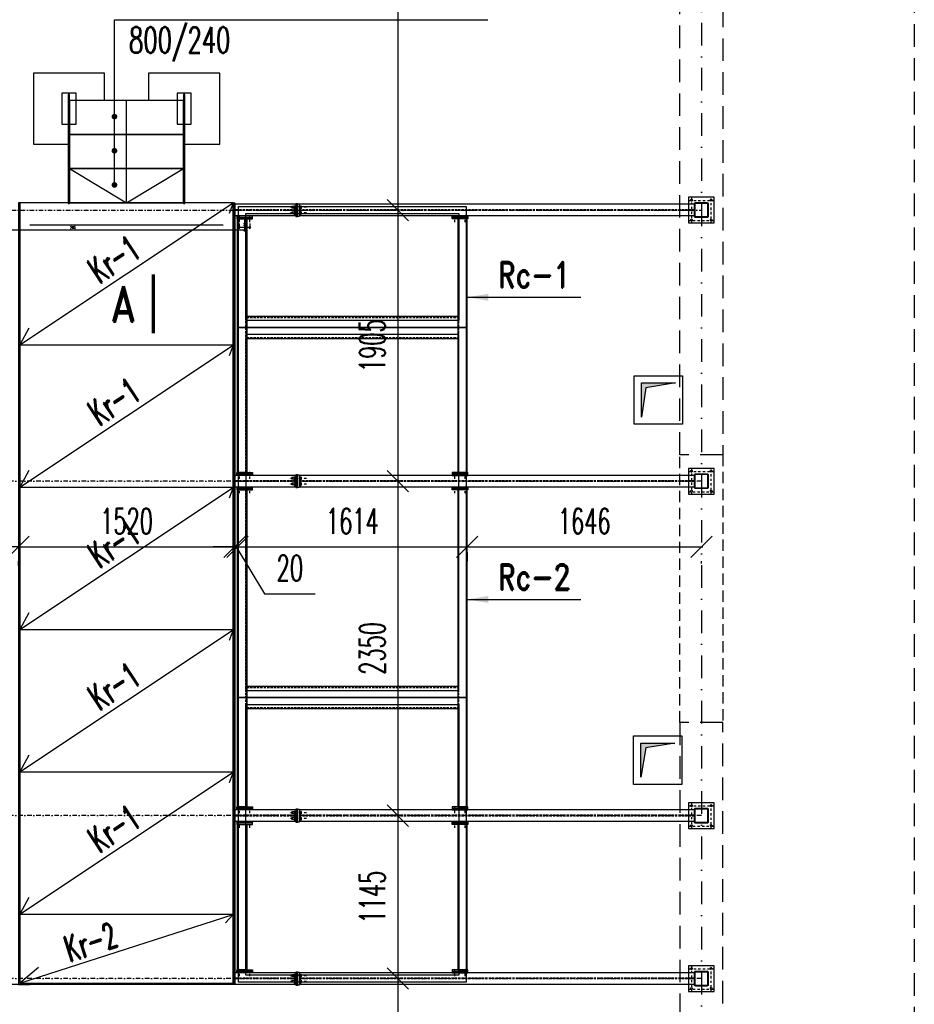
# Model space of a CAD drawing. Header units: millimetres. Extents: x -228255 to 14536, y -140109 to 119945.
# Tile 16 of 123: x -209687 to -203399, y 77599 to 84517. Entities that reach past the tile are written whole.
import ezdxf
from ezdxf.enums import TextEntityAlignment as Align

# ---------------------------------------------------------------- set-up
doc = ezdxf.new("R2010")
doc.units = ezdxf.units.MM
doc.header["$LTSCALE"] = 2.5
for name, pattern in [('DASHDOT', [25.4, 12.7, -6.35, 0, -6.35]), ('DASHDOT2', [12.7, 6.35, -3.175, 0, -3.175]), ('DASHED', [19.05, 12.7, -6.35]), ('DASHED2', [9.525, 6.35, -3.175])]:
    doc.linetypes.add(name, pattern=pattern)
for name, color, linetype in [('_otwory', 30, 'Continuous'), ('Gruba', 6, 'Continuous'), ('Krata pomostowa', 41, 'Continuous'), ('Laczniki', 30, 'Continuous'), ('Nadproza', 202, 'DASHED2'), ('Nr_stezenia', 183, 'Continuous'), ('Osie', 134, 'DASHDOT'), ('Osie_laczniki', 157, 'DASHDOT2'), ('Przerywana', 5, 'DASHED'), ('S_dzwigary', 77, 'Continuous'), ('S_platwie', 13, 'Continuous'), ('Sciany_nosne', 2, 'DASHED'), ('stal', 4, 'Continuous'), ('Stal_nw', 181, 'DASHED2'), ('Urządzenie', 45, 'Continuous'), ('Widok', 8, 'Continuous'), ('Wymiary', 86, 'Continuous')]:
    doc.layers.add(name, color=color, linetype=linetype)
doc.styles.add('Romans', font='romans.shx', dxfattribs={"width": 0.6})
doc.styles.get("Standard").update_dxf_attribs({"font": 'romans.shx', "width": 0.65})
doc.styles.add('style1', font='romand.shx', dxfattribs={"width": 0.8})
doc.styles.add('style2', font='romand.shx', dxfattribs={"width": 0.6})
doc.styles.add('style3', font='romans.shx', dxfattribs={"width": 0.5})
doc.dimstyles.new('Skala_10', dxfattribs={"dimtxt": 18, "dimasz": 12, "dimexe": 10, "dimexo": 10, "dimgap": 10, "dimtad": 1, "dimdec": 0, "dimdsep": 46, "dimtxsty": 'style3', "dimblk": 'OBLIQUE', "dimcen": 0, "dimdle": 1, "dimclrd": 256, "dimclre": 256, "dimclrt": 31, "dimadec": 1, "dimazin": 0, "dimtfac": 1, "dimtdec": 0, "dimtix": 1, "dimtmove": 2, "dimatfit": 0, "dimldrblk": 'DOT', "dimfxl": 1, "dimtolj": 1, "dimtzin": 0, "dimlwd": -1, "dimlwe": -1, "dimarcsym": 0})
doc.dimstyles.new('Skala_100', dxfattribs={"dimtxt": 180, "dimasz": 150, "dimexe": 100, "dimexo": 200, "dimgap": 90, "dimtad": 1, "dimdec": 0, "dimrnd": 1, "dimdsep": 46, "dimtxsty": 'Romans', "dimblk": 'OBLIQUE', "dimcen": 0, "dimdle": 10, "dimclrd": 256, "dimclre": 256, "dimclrt": 31, "dimadec": 0, "dimazin": 0, "dimtfac": 1, "dimtdec": 0, "dimtix": 1, "dimtmove": 2, "dimatfit": 0, "dimfxl": 1, "dimtolj": 1, "dimtzin": 0, "dimlwd": -1, "dimlwe": -1, "dimarcsym": 0})
doc.dimstyles.new('Skala_50', dxfattribs={"dimscale": 0.5, "dimtxt": 180, "dimasz": 150, "dimexe": 100, "dimexo": 200, "dimgap": 90, "dimtad": 1, "dimdec": 0, "dimrnd": 1, "dimdsep": 46, "dimtxsty": 'Romans', "dimblk": 'OBLIQUE', "dimcen": 0, "dimdle": 10, "dimclrd": 256, "dimclre": 256, "dimclrt": 31, "dimadec": 0, "dimazin": 0, "dimtfac": 1, "dimtdec": 0, "dimtix": 1, "dimtmove": 2, "dimatfit": 0, "dimfxl": 1, "dimtolj": 1, "dimtzin": 0, "dimlwd": -1, "dimlwe": -1, "dimarcsym": 0})

# ---------------------------------------------------------------- blocks, each defined once
blk = doc.blocks.new('Zk100x100x4')
for points in [[(-42, -50), (42, -50, 0.414214), (50, -42), (50, 42, 0.414214), (42, 50), (-42, 50, 0.414214), (-50, 42), (-50, -42, 0.414214)], [(-42, -46), (42, -46, 0.414214), (46, -42), (46, 42, 0.414214), (42, 46), (-42, 46, 0.414214), (-46, 42), (-46, -42, 0.414214)]]:
    blk.add_lwpolyline(points, format="xyb", close=True)
blk = doc.blocks.new('_Oblique')
at = {"color": 0, "linetype": 'ByBlock', "lineweight": -2}
blk.add_line((-0.5, -0.5), (0.5, 0.5), dxfattribs=at)
blk = doc.blocks.new('nakretkaM12')
at = {"ltscale": 0.2}
for p, q in [((-10, 8.2), (-10, 5.5)), ((-10, 5.5), (-10, -5.5)), ((-9, 11), (-1, 11)), ((-9, 5.5), (-1, 5.5)), ((0, 8.2), (0, 5.5)), ((0, 5.5), (0, -5.5)), ((-10, -5.5), (-10, -8.2)), ((-9, -5.5), (-1, -5.5)), ((-9, -11), (-1, -11)), ((0, -5.5), (0, -8.2))]:
    blk.add_line(p, q, dxfattribs=at)
for centre, radius, start, end in [((-5.7, 8.2), 4.26, 139.93201, 220.06799), ((5.5, 0), 15.5, 159.33452, 200.66548), ((-4.3, 8.2), 4.26, 319.93201, 40.06799), ((-15.5, 0), 15.5, 339.33452, 20.66548), ((-5.7, -8.2), 4.26, 139.93201, 220.06799), ((-4.3, -8.2), 4.26, 319.93201, 40.06799)]:
    blk.add_arc(centre, radius, start, end, dxfattribs=at)
blk = doc.blocks.new('*D1508')
at = {"layer": 'Defpoints', "color": 0, "transparency": 16777216}
for p in [(-207320.6, 87719.2), (-207028.4, 83179.2), (-206835.7, 83179.2)]:
    blk.add_point(p, dxfattribs=at)
at = {"layer": 'Wymiary', "transparency": 16777216}
for p, q in [((-207028.4, 87729.2), (-207028.4, 83169.2)), ((-207120.6, 87719.2), (-206928.4, 87719.2)), ((-207035.7, 83179.2), (-207128.4, 83179.2))]:
    blk.add_line(p, q, dxfattribs=at)
at = {"layer": 'Wymiary', "transparency": 16777216, "xscale": 150, "yscale": 150, "zscale": 150}
for p, rotation in [((-207028.4, 87719.2), 90), ((-207028.4, 83179.2), 270)]:
    blk.add_blockref('_Oblique', p, dxfattribs=dict(at, rotation=rotation))
at = {"layer": 'Wymiary', "color": 31, "transparency": 16777216, "insert": (-207208.4, 85449.2), "char_height": 180, "attachment_point": 5, "rotation": 90, "style": 'Romans'}
blk.add_mtext('\\A1;4540', dxfattribs=at)
blk = doc.blocks.new('*D1509')
at = {"layer": 'Defpoints', "color": 0, "transparency": 16777216}
for p in [(-206838.2, 83179.2), (-207028.4, 81274.2), (-206856.7, 81274.2)]:
    blk.add_point(p, dxfattribs=at)
at = {"layer": 'Wymiary', "transparency": 16777216}
for p, q in [((-207038.2, 83179.2), (-207128.4, 83179.2)), ((-207028.4, 83189.2), (-207028.4, 81264.2)), ((-207056.7, 81274.2), (-207128.4, 81274.2))]:
    blk.add_line(p, q, dxfattribs=at)
at = {"layer": 'Wymiary', "transparency": 16777216, "xscale": 150, "yscale": 150, "zscale": 150}
for p, rotation in [((-207028.4, 83179.2), 90), ((-207028.4, 81274.2), 270)]:
    blk.add_blockref('_Oblique', p, dxfattribs=dict(at, rotation=rotation))
at = {"layer": 'Wymiary', "color": 31, "transparency": 16777216, "insert": (-207208.4, 82226.7), "char_height": 180, "attachment_point": 5, "rotation": 90, "style": 'Romans'}
blk.add_mtext('\\A1;1905', dxfattribs=at)
blk = doc.blocks.new('*D1510')
at = {"layer": 'Defpoints', "color": 0, "transparency": 16777216}
for p in [(-206856.7, 81274.2), (-207028.4, 78924.2), (-206898.4, 78924.2)]:
    blk.add_point(p, dxfattribs=at)
at = {"layer": 'Wymiary', "transparency": 16777216}
for p, q in [((-207056.7, 81274.2), (-207128.4, 81274.2)), ((-207028.4, 81284.2), (-207028.4, 78914.2)), ((-207098.4, 78924.2), (-207128.4, 78924.2))]:
    blk.add_line(p, q, dxfattribs=at)
at = {"layer": 'Wymiary', "transparency": 16777216, "xscale": 150, "yscale": 150, "zscale": 150}
for p, rotation in [((-207028.4, 81274.2), 90), ((-207028.4, 78924.2), 270)]:
    blk.add_blockref('_Oblique', p, dxfattribs=dict(at, rotation=rotation))
at = {"layer": 'Wymiary', "color": 31, "transparency": 16777216, "insert": (-207208.4, 80099.2), "char_height": 180, "attachment_point": 5, "rotation": 90, "style": 'Romans'}
blk.add_mtext('\\A1;2350', dxfattribs=at)
blk = doc.blocks.new('*D1511')
at = {"layer": 'Defpoints', "color": 0, "transparency": 16777216}
for p in [(-206898.4, 78924.2), (-207028.4, 77779.2), (-206913, 77779.2)]:
    blk.add_point(p, dxfattribs=at)
at = {"layer": 'Wymiary', "transparency": 16777216}
for p, q in [((-207098.4, 78924.2), (-207128.4, 78924.2)), ((-207028.4, 78934.2), (-207028.4, 77769.2)), ((-207113, 77779.2), (-207128.4, 77779.2))]:
    blk.add_line(p, q, dxfattribs=at)
at = {"layer": 'Wymiary', "transparency": 16777216, "xscale": 150, "yscale": 150, "zscale": 150}
for p, rotation in [((-207028.4, 78924.2), 90), ((-207028.4, 77779.2), 270)]:
    blk.add_blockref('_Oblique', p, dxfattribs=dict(at, rotation=rotation))
at = {"layer": 'Wymiary', "color": 31, "transparency": 16777216, "insert": (-207208.4, 78351.7), "char_height": 180, "attachment_point": 5, "rotation": 90, "style": 'Romans'}
blk.add_mtext('\\A1;1145', dxfattribs=at)
blk = doc.blocks.new('*D1512')
at = {"layer": 'Defpoints', "color": 0, "transparency": 16777216}
for p in [(-206913, 77779.2), (-207028.4, 73319.2), (-206827.6, 73319.2)]:
    blk.add_point(p, dxfattribs=at)
at = {"layer": 'Wymiary', "transparency": 16777216}
for p, q in [((-207113, 77779.2), (-207128.4, 77779.2)), ((-207028.4, 77789.2), (-207028.4, 73309.2)), ((-207027.6, 73319.2), (-207128.4, 73319.2))]:
    blk.add_line(p, q, dxfattribs=at)
at = {"layer": 'Wymiary', "transparency": 16777216, "xscale": 150, "yscale": 150, "zscale": 150}
for p, rotation in [((-207028.4, 77779.2), 90), ((-207028.4, 73319.2), 270)]:
    blk.add_blockref('_Oblique', p, dxfattribs=dict(at, rotation=rotation))
at = {"layer": 'Wymiary', "color": 31, "transparency": 16777216, "insert": (-207208.4, 75549.2), "char_height": 180, "attachment_point": 5, "rotation": 90, "style": 'Romans'}
blk.add_mtext('\\A1;4460', dxfattribs=at)
blk = doc.blocks.new('*D1505')
at = {"layer": 'Defpoints', "color": 0, "transparency": 16777216}
for p in [(-209695.6, 80880.8), (-208175.6, 80880.8), (-208175.6, 80813.3)]:
    blk.add_point(p, dxfattribs=at)
at = {"layer": 'Wymiary', "transparency": 16777216}
for p, q in [((-209705.6, 80813.3), (-208165.6, 80813.3)), ((-209695.6, 80680.8), (-209695.6, 80713.3)), ((-208175.6, 80680.8), (-208175.6, 80713.3))]:
    blk.add_line(p, q, dxfattribs=at)
at = {"layer": 'Wymiary', "transparency": 16777216, "xscale": 150, "yscale": 150, "zscale": 150, "rotation": 180}
blk.add_blockref('_Oblique', (-209695.6, 80813.3), dxfattribs=at)
at = {"layer": 'Wymiary', "transparency": 16777216, "xscale": 150, "yscale": 150, "zscale": 150}
blk.add_blockref('_Oblique', (-208175.6, 80813.3), dxfattribs=at)
at = {"layer": 'Wymiary', "color": 31, "transparency": 16777216, "insert": (-208935.6, 80993.3), "char_height": 180, "attachment_point": 5, "style": 'Romans'}
blk.add_mtext('\\A1;1520', dxfattribs=at)
blk = doc.blocks.new('*D1506')
at = {"layer": 'Defpoints', "color": 0, "transparency": 16777216}
for p in [(-206541.6, 80972.7), (-208155.6, 80880.8), (-206541.6, 80813.3)]:
    blk.add_point(p, dxfattribs=at)
at = {"layer": 'Wymiary', "transparency": 16777216}
for p, q in [((-208165.6, 80813.3), (-206531.6, 80813.3)), ((-206541.6, 80772.7), (-206541.6, 80713.3)), ((-208155.6, 80680.8), (-208155.6, 80713.3))]:
    blk.add_line(p, q, dxfattribs=at)
at = {"layer": 'Wymiary', "transparency": 16777216, "xscale": 150, "yscale": 150, "zscale": 150, "rotation": 180}
blk.add_blockref('_Oblique', (-208155.6, 80813.3), dxfattribs=at)
at = {"layer": 'Wymiary', "transparency": 16777216, "xscale": 150, "yscale": 150, "zscale": 150}
blk.add_blockref('_Oblique', (-206541.6, 80813.3), dxfattribs=at)
at = {"layer": 'Wymiary', "color": 31, "transparency": 16777216, "insert": (-207348.6, 80993.3), "char_height": 180, "attachment_point": 5, "style": 'Romans'}
blk.add_mtext('\\A1;1614', dxfattribs=at)
blk = doc.blocks.new('*D1507')
at = {"layer": 'Defpoints', "color": 0, "transparency": 16777216}
for p in [(-206541.6, 80972.7), (-204895.6, 80897.1), (-204895.6, 80813.3)]:
    blk.add_point(p, dxfattribs=at)
at = {"layer": 'Wymiary', "transparency": 16777216}
for p, q in [((-206551.6, 80813.3), (-204885.6, 80813.3)), ((-206541.6, 80772.7), (-206541.6, 80713.3)), ((-204895.6, 80697.1), (-204895.6, 80713.3))]:
    blk.add_line(p, q, dxfattribs=at)
at = {"layer": 'Wymiary', "transparency": 16777216, "xscale": 150, "yscale": 150, "zscale": 150, "rotation": 180}
blk.add_blockref('_Oblique', (-206541.6, 80813.3), dxfattribs=at)
at = {"layer": 'Wymiary', "transparency": 16777216, "xscale": 150, "yscale": 150, "zscale": 150}
blk.add_blockref('_Oblique', (-204895.6, 80813.3), dxfattribs=at)
at = {"layer": 'Wymiary', "color": 31, "transparency": 16777216, "insert": (-205718.6, 80993.3), "char_height": 180, "attachment_point": 5, "style": 'Romans'}
blk.add_mtext('\\A1;1646', dxfattribs=at)
blk = doc.blocks.new('*D1516')
at = {"layer": 'Defpoints', "color": 0, "ltscale": 0.5, "transparency": 16777216}
for p in [(-210520.6, 83138.2), (-208105.6, 83128.2), (-210520.6, 83037.8)]:
    blk.add_point(p, dxfattribs=at)
at = {"layer": 'Wymiary', "ltscale": 0.5, "transparency": 16777216}
for p, q in [((-210520.6, 83128.2), (-210520.6, 83027.8)), ((-208105.6, 83118.2), (-208105.6, 83027.8)), ((-208104.6, 83037.8), (-210521.6, 83037.8))]:
    blk.add_line(p, q, dxfattribs=at)
at = {"layer": 'Wymiary', "ltscale": 0.5, "transparency": 16777216, "xscale": 12, "yscale": 12, "zscale": 12, "rotation": 180}
blk.add_blockref('_Oblique', (-210520.6, 83037.8), dxfattribs=at)
at = {"layer": 'Wymiary', "ltscale": 0.5, "transparency": 16777216, "xscale": 12, "yscale": 12, "zscale": 12}
blk.add_blockref('_Oblique', (-208105.6, 83037.8), dxfattribs=at)
at = {"layer": 'Wymiary', "color": 31, "ltscale": 0.5, "transparency": 16777216, "insert": (-209313.1, 83056.8), "char_height": 18, "attachment_point": 5, "style": 'style3'}
blk.add_mtext('\\A1;2415', dxfattribs=at)
blk = doc.blocks.new('_Dot')
at = {"color": 0, "linetype": 'ByBlock', "lineweight": -2}
blk.add_line((-0.5, 0), (-1, 0), dxfattribs=at)
at = {"color": 0, "linetype": 'ByBlock', "const_width": 0.5}
blk.add_lwpolyline([(-0.25, 0, 1), (0.25, 0, 1)], format="xyb", close=True, dxfattribs=at)
blk = doc.blocks.new('*D1517')
at = {"layer": 'Defpoints', "color": 0, "ltscale": 0.5, "transparency": 16777216}
for p in [(-208143.1, 83094.2), (-208069.1, 83094.2), (-208069.1, 83058.1)]:
    blk.add_point(p, dxfattribs=at)
at = {"layer": 'Wymiary', "ltscale": 0.5, "transparency": 16777216}
for p, q in [((-208144.1, 83058.1), (-208068.1, 83058.1)), ((-208143.1, 83084.2), (-208143.1, 83048.1)), ((-208069.1, 83084.2), (-208069.1, 83048.1))]:
    blk.add_line(p, q, dxfattribs=at)
at = {"layer": 'Wymiary', "ltscale": 0.5, "transparency": 16777216, "xscale": 12, "yscale": 12, "zscale": 12, "rotation": 180}
blk.add_blockref('_Oblique', (-208143.1, 83058.1), dxfattribs=at)
at = {"layer": 'Wymiary', "ltscale": 0.5, "transparency": 16777216, "xscale": 12, "yscale": 12, "zscale": 12}
blk.add_blockref('_Oblique', (-208069.1, 83058.1), dxfattribs=at)
at = {"layer": 'Wymiary', "color": 31, "ltscale": 0.5, "transparency": 16777216, "insert": (-208106.1, 83077.1), "char_height": 18, "attachment_point": 5, "style": 'style3'}
blk.add_mtext('\\A1;74', dxfattribs=at)
blk = doc.blocks.new('*D1578')
at = {"layer": 'Defpoints', "color": 0, "transparency": 16777216}
for p in [(-210570.6, 80920.9), (-209695.6, 80889.4), (-210570.6, 80813.3)]:
    blk.add_point(p, dxfattribs=at)
at = {"layer": 'Wymiary', "transparency": 16777216}
for p, q in [((-209685.6, 80813.3), (-210580.6, 80813.3)), ((-210570.6, 80720.9), (-210570.6, 80713.3)), ((-209695.6, 80689.4), (-209695.6, 80713.3))]:
    blk.add_line(p, q, dxfattribs=at)
at = {"layer": 'Wymiary', "transparency": 16777216, "xscale": 150, "yscale": 150, "zscale": 150, "rotation": 180}
blk.add_blockref('_Oblique', (-210570.6, 80813.3), dxfattribs=at)
at = {"layer": 'Wymiary', "transparency": 16777216, "xscale": 150, "yscale": 150, "zscale": 150}
blk.add_blockref('_Oblique', (-209695.6, 80813.3), dxfattribs=at)
at = {"layer": 'Wymiary', "color": 31, "transparency": 16777216, "insert": (-210133.1, 80993.3), "char_height": 180, "attachment_point": 5, "style": 'Romans'}
blk.add_mtext('\\A1;875', dxfattribs=at)
blk = doc.blocks.new('*D1579')
at = {"layer": 'Defpoints', "color": 0, "ltscale": 0.5, "transparency": 16777216}
for p in [(-208175.6, 80930.1), (-208155.6, 80930.1), (-208175.6, 80813.3)]:
    blk.add_point(p, dxfattribs=at)
at = {"layer": 'Wymiary', "ltscale": 0.5, "transparency": 16777216}
for p, q in [((-208175.6, 80813.3), (-208325.6, 80813.3)), ((-208155.6, 80813.3), (-208175.6, 80813.3)), ((-208155.6, 80813.3), (-208175.6, 80813.3)), ((-208165.6, 80813.3), (-207965.4, 80483.6)), ((-208155.6, 80813.3), (-208005.6, 80813.3)), ((-208175.6, 80730.1), (-208175.6, 80713.3)), ((-208155.6, 80730.1), (-208155.6, 80713.3)), ((-207965.4, 80483.6), (-207610.5, 80483.6))]:
    blk.add_line(p, q, dxfattribs=at)
at = {"layer": 'Wymiary', "ltscale": 0.5, "transparency": 16777216, "xscale": 150, "yscale": 150, "zscale": 150}
blk.add_blockref('_Oblique', (-208175.6, 80813.3), dxfattribs=at)
at = {"layer": 'Wymiary', "ltscale": 0.5, "transparency": 16777216, "xscale": 150, "yscale": 150, "zscale": 150, "rotation": 180}
blk.add_blockref('_Oblique', (-208155.6, 80813.3), dxfattribs=at)
at = {"layer": 'Wymiary', "color": 31, "ltscale": 0.5, "transparency": 16777216, "insert": (-207788, 80663.6), "char_height": 180, "attachment_point": 5, "style": 'Romans'}
blk.add_mtext('\\A1;20', dxfattribs=at)

msp = doc.modelspace()

# ---------------------------------------------------------------- hatches: boundary and pattern name
at = {"layer": '_otwory'}
h = msp.add_hatch(color=256, dxfattribs=at)
h.dxf.hatch_style = 1
h.paths.add_polyline_path([(-205077.16, 81964.79), (-205317.16, 81964.79), (-205317.16, 81724.79), (-205284.76, 81931.12)])
h = msp.add_hatch(color=256, dxfattribs=at)
h.dxf.hatch_style = 1
h.paths.add_polyline_path([(-205081.66, 79434.16), (-205321.66, 79434.16), (-205321.66, 79194.16), (-205286.6, 79400.14)])

# ---------------------------------------------------------------- linework, layer by layer
for points in [[(-205367.16, 82014.79), (-205027.16, 82014.79), (-205027.16, 81674.79), (-205367.16, 81674.79)], [(-205317.16, 81964.79), (-205077.16, 81964.79), (-205284.76, 81931.12), (-205317.16, 81724.79)], [(-205371.66, 79484.16), (-205031.66, 79484.16), (-205031.66, 79144.16), (-205371.66, 79144.16)], [(-205321.66, 79434.16), (-205081.66, 79434.16), (-205286.6, 79400.14), (-205321.66, 79194.16)]]:
    msp.add_lwpolyline(points, close=True, dxfattribs=at)
at = {"layer": 'Gruba', "const_width": 25}
msp.add_lwpolyline([(-208747.03, 82728.8), (-208747.03, 82312.13)], dxfattribs=at)
at = {"layer": 'Krata pomostowa', "ltscale": 0.5}
for p, q in [((-209020.66, 84516.03), (-206396.2, 84516.03)), ((-208935.61, 83230.24), (-208935.61, 83950.24)), ((-209335.61, 83470.24), (-208935.61, 83230.24)), ((-208935.61, 83230.24), (-208535.61, 83470.24))]:
    msp.add_line(p, q, dxfattribs=at)
for points in [[(-209335.61, 83710.24), (-208535.61, 83710.24), (-208535.61, 83950.24), (-209335.61, 83950.24)], [(-209335.61, 83470.24), (-208535.61, 83470.24), (-208535.61, 83710.24), (-209335.61, 83710.24)], [(-209335.61, 83230.24), (-208535.61, 83230.24), (-208535.61, 83470.24), (-209335.61, 83470.24)], [(-209685.61, 82232.24), (-208185.61, 82232.24), (-208185.61, 83230.24), (-209685.61, 83230.24)], [(-209685.61, 81232.24), (-208185.61, 81232.24), (-208185.61, 82230.24), (-209685.61, 82230.24)], [(-209685.61, 80232.24), (-208185.61, 80232.24), (-208185.61, 81230.24), (-209685.61, 81230.24)], [(-209685.61, 79232.24), (-208185.61, 79232.24), (-208185.61, 80230.24), (-209685.61, 80230.24)], [(-209685.61, 78232.24), (-208185.61, 78232.24), (-208185.61, 79230.24), (-209685.61, 79230.24)], [(-209685.61, 77747.24), (-208185.61, 77747.24), (-208185.61, 78230.24), (-209685.61, 78230.24)]]:
    msp.add_lwpolyline(points, close=True, dxfattribs=at)
for points in [[(-209623.3, 82349.87), (-209685.61, 82232.24), (-208185.61, 83230.24), (-208213.93, 83155.36)], [(-209623.3, 81349.87), (-209685.61, 81232.24), (-208185.61, 82230.24), (-208213.93, 82155.36)], [(-209623.3, 80349.87), (-209685.61, 80232.24), (-208185.61, 81230.24), (-208213.93, 81155.36)], [(-209623.3, 79349.87), (-209685.61, 79232.24), (-208185.61, 80230.24), (-208213.93, 80155.36)], [(-209623.3, 78349.87), (-209685.61, 78232.24), (-208185.61, 79230.24), (-208213.93, 79155.36)], [(-209554.09, 77858.48), (-209685.61, 77747.24), (-208185.61, 78230.24), (-208240.56, 78170.98)]]:
    msp.add_lwpolyline(points, dxfattribs=at)
at = {"layer": 'Laczniki', "ltscale": 0.5}
for p, q in [((-207774.11, 83204.24), (-207773.11, 83205.24)), ((-207774.11, 83194.24), (-207774.11, 83204.24)), ((-207774.11, 83194.24), (-207773.11, 83193.24)), ((-207774.11, 83164.24), (-207773.11, 83165.24)), ((-207774.11, 83154.24), (-207774.11, 83164.24)), ((-207758.11, 83205.24), (-207773.11, 83205.24)), ((-207773.11, 83205.24), (-207773.11, 83193.24)), ((-207758.11, 83193.24), (-207773.11, 83193.24)), ((-207758.11, 83165.24), (-207773.11, 83165.24)), ((-207773.11, 83165.24), (-207773.11, 83153.24)), ((-207774.11, 83154.24), (-207773.11, 83153.24)), ((-207758.11, 83153.24), (-207773.11, 83153.24)), ((-207774.11, 81299.24), (-207773.11, 81300.24)), ((-207774.11, 81289.24), (-207774.11, 81299.24)), ((-207758.11, 81300.24), (-207773.11, 81300.24)), ((-207773.11, 81300.24), (-207773.11, 81288.24)), ((-207774.11, 81289.24), (-207773.11, 81288.24)), ((-207774.11, 81259.24), (-207773.11, 81260.24)), ((-207774.11, 81249.24), (-207774.11, 81259.24)), ((-207774.11, 81249.24), (-207773.11, 81248.24)), ((-207758.11, 81288.24), (-207773.11, 81288.24)), ((-207758.11, 81260.24), (-207773.11, 81260.24)), ((-207773.11, 81260.24), (-207773.11, 81248.24)), ((-207758.11, 81248.24), (-207773.11, 81248.24)), ((-207774.11, 78949.24), (-207773.11, 78950.24)), ((-207774.11, 78939.24), (-207774.11, 78949.24)), ((-207774.11, 78939.24), (-207773.11, 78938.24)), ((-207758.11, 78950.24), (-207773.11, 78950.24)), ((-207773.11, 78950.24), (-207773.11, 78938.24)), ((-207758.11, 78938.24), (-207773.11, 78938.24)), ((-207774.11, 78909.24), (-207773.11, 78910.24)), ((-207774.11, 78899.24), (-207774.11, 78909.24)), ((-207774.11, 78899.24), (-207773.11, 78898.24)), ((-207758.11, 78910.24), (-207773.11, 78910.24)), ((-207773.11, 78910.24), (-207773.11, 78898.24)), ((-207758.11, 78898.24), (-207773.11, 78898.24)), ((-207774.11, 77804.24), (-207773.11, 77805.24)), ((-207774.11, 77794.24), (-207774.11, 77804.24)), ((-207774.11, 77794.24), (-207773.11, 77793.24)), ((-207774.11, 77764.24), (-207773.11, 77765.24)), ((-207774.11, 77754.24), (-207774.11, 77764.24)), ((-207758.11, 77805.24), (-207773.11, 77805.24)), ((-207773.11, 77805.24), (-207773.11, 77793.24)), ((-207758.11, 77793.24), (-207773.11, 77793.24)), ((-207758.11, 77765.24), (-207773.11, 77765.24)), ((-207773.11, 77765.24), (-207773.11, 77753.24)), ((-207774.11, 77754.24), (-207773.11, 77753.24)), ((-207758.11, 77753.24), (-207773.11, 77753.24))]:
    msp.add_line(p, q, dxfattribs=at)
for points in [[(-207748.11, 83187.24), (-207745.61, 83187.24), (-207745.61, 83211.24), (-207748.11, 83211.24)], [(-207748.11, 83147.24), (-207745.61, 83147.24), (-207745.61, 83171.24), (-207748.11, 83171.24)], [(-207721.61, 83187.24), (-207719.11, 83187.24), (-207719.11, 83211.24), (-207721.61, 83211.24)], [(-207721.61, 83147.24), (-207719.11, 83147.24), (-207719.11, 83171.24), (-207721.61, 83171.24)], [(-207748.11, 81282.24), (-207745.61, 81282.24), (-207745.61, 81306.24), (-207748.11, 81306.24)], [(-207721.61, 81282.24), (-207719.11, 81282.24), (-207719.11, 81306.24), (-207721.61, 81306.24)], [(-207748.11, 81242.24), (-207745.61, 81242.24), (-207745.61, 81266.24), (-207748.11, 81266.24)], [(-207721.61, 81242.24), (-207719.11, 81242.24), (-207719.11, 81266.24), (-207721.61, 81266.24)], [(-207748.11, 78932.24), (-207745.61, 78932.24), (-207745.61, 78956.24), (-207748.11, 78956.24)], [(-207721.61, 78932.24), (-207719.11, 78932.24), (-207719.11, 78956.24), (-207721.61, 78956.24)], [(-207748.11, 78892.24), (-207745.61, 78892.24), (-207745.61, 78916.24), (-207748.11, 78916.24)], [(-207721.61, 78892.24), (-207719.11, 78892.24), (-207719.11, 78916.24), (-207721.61, 78916.24)], [(-207748.11, 77787.24), (-207745.61, 77787.24), (-207745.61, 77811.24), (-207748.11, 77811.24)], [(-207748.11, 77747.24), (-207745.61, 77747.24), (-207745.61, 77771.24), (-207748.11, 77771.24)], [(-207721.61, 77787.24), (-207719.11, 77787.24), (-207719.11, 77811.24), (-207721.61, 77811.24)], [(-207721.61, 77747.24), (-207719.11, 77747.24), (-207719.11, 77771.24), (-207721.61, 77771.24)]]:
    msp.add_lwpolyline(points, close=True, dxfattribs=at)
at = {"layer": 'Nadproza', "ltscale": 5}
for p, q in [((-205045.61, 79579.24), (-205045.61, 81459.24)), ((-204745.61, 81459.24), (-204745.61, 79579.24))]:
    msp.add_line(p, q, dxfattribs=at)
at = {"layer": 'Osie', "ltscale": 5}
msp.add_line((-204895.61, 88623.95), (-204895.61, 72031.09), dxfattribs=at)
at = {"layer": 'Osie'}
for p, q in [((-210570.61, 83179.24), (-204895.61, 83179.24)), ((-206574.11, 82354.24), (-208123.11, 82354.24)), ((-204895.61, 81274.24), (-210570.61, 81274.24)), ((-208123.11, 79754.24), (-206574.11, 79754.24)), ((-206574.11, 79754.24), (-208123.11, 79754.24)), ((-204895.61, 78924.24), (-210570.61, 78924.24)), ((-204895.61, 77779.24), (-210570.61, 77779.24))]:
    msp.add_line(p, q, dxfattribs=at)
at = {"layer": 'Osie', "ltscale": 0.5}
for p, q in [((-207671.11, 83199.24), (-207796.11, 83199.24)), ((-207671.11, 83159.24), (-207796.11, 83159.24)), ((-207671.11, 81294.24), (-207796.11, 81294.24)), ((-207671.11, 81254.24), (-207796.11, 81254.24)), ((-207671.11, 78944.24), (-207796.11, 78944.24)), ((-207671.11, 78904.24), (-207796.11, 78904.24)), ((-207671.11, 77799.24), (-207796.11, 77799.24)), ((-207671.11, 77759.24), (-207796.11, 77759.24))]:
    msp.add_line(p, q, dxfattribs=at)
at = {"layer": 'Osie_laczniki'}
for p, q in [((-204805.61, 83245.24), (-204985.61, 83245.24)), ((-204965.61, 83265.24), (-204965.61, 83085.24)), ((-204825.61, 83085.24), (-204825.61, 83265.24)), ((-208142.61, 83094.24), (-208142.61, 83154.24)), ((-208068.61, 83094.24), (-208068.61, 83154.24)), ((-206628.61, 83094.24), (-206628.61, 83154.24)), ((-206554.61, 83094.24), (-206554.61, 83154.24)), ((-204985.61, 83105.24), (-204805.61, 83105.24)), ((-204965.61, 81360.24), (-204965.61, 81180.24)), ((-204825.61, 81180.24), (-204825.61, 81360.24)), ((-208142.61, 81291.24), (-208142.61, 81351.24)), ((-208068.61, 81291.24), (-208068.61, 81351.24)), ((-206628.61, 81291.24), (-206628.61, 81351.24)), ((-206554.61, 81291.24), (-206554.61, 81351.24)), ((-204805.61, 81340.24), (-204985.61, 81340.24)), ((-208142.61, 81189.24), (-208142.61, 81249.24)), ((-208068.61, 81189.24), (-208068.61, 81249.24)), ((-206628.61, 81189.24), (-206628.61, 81249.24)), ((-206554.61, 81189.24), (-206554.61, 81249.24)), ((-204985.61, 81200.24), (-204805.61, 81200.24)), ((-204965.61, 79010.24), (-204965.61, 78830.24)), ((-204825.61, 78830.24), (-204825.61, 79010.24)), ((-208142.61, 78941.24), (-208142.61, 79001.24)), ((-208068.61, 78941.24), (-208068.61, 79001.24)), ((-206628.61, 78941.24), (-206628.61, 79001.24)), ((-206554.61, 78941.24), (-206554.61, 79001.24)), ((-204805.61, 78990.24), (-204985.61, 78990.24)), ((-208142.61, 78839.24), (-208142.61, 78899.24)), ((-208068.61, 78839.24), (-208068.61, 78899.24)), ((-206628.61, 78839.24), (-206628.61, 78899.24)), ((-206554.61, 78839.24), (-206554.61, 78899.24)), ((-204985.61, 78850.24), (-204805.61, 78850.24)), ((-208142.61, 77796.24), (-208142.61, 77856.24)), ((-208068.61, 77796.24), (-208068.61, 77856.24)), ((-206628.61, 77796.24), (-206628.61, 77856.24)), ((-206554.61, 77796.24), (-206554.61, 77856.24)), ((-204805.61, 77845.24), (-204985.61, 77845.24)), ((-204965.61, 77865.24), (-204965.61, 77685.24)), ((-204825.61, 77685.24), (-204825.61, 77865.24)), ((-204985.61, 77705.24), (-204805.61, 77705.24))]:
    msp.add_line(p, q, dxfattribs=at)
at = {"layer": 'Przerywana', "ltscale": 5}
msp.add_line((-203398.7, 87819.24), (-203398.7, 73219.24), dxfattribs=at)
at = {"layer": 'S_dzwigary', "ltscale": 0.5}
for points in [[(-209335.61, 83781.92), (-209290.61, 83781.92), (-209290.61, 84001.64), (-209390.61, 84001.64), (-209390.61, 83781.92), (-209345.61, 83781.92)], [(-208525.61, 83781.92), (-208480.61, 83781.92), (-208480.61, 84001.64), (-208580.61, 84001.64), (-208580.61, 83781.92), (-208535.61, 83781.92)]]:
    msp.add_lwpolyline(points, dxfattribs=at)
for points in [[(-209345.61, 83226.24), (-209335.61, 83226.24), (-209335.61, 83991.65), (-209345.61, 83991.65)], [(-208535.61, 83226.24), (-208525.61, 83226.24), (-208525.61, 83991.65), (-208535.61, 83991.65)]]:
    msp.add_lwpolyline(points, close=True, dxfattribs=at)
at = {"layer": 'S_platwie', "ltscale": 0.5}
msp.add_line((-208183.61, 83230.24), (-208183.61, 77738.24), dxfattribs=at)
for points in [[(-209685.61, 83230.24), (-209695.61, 83230.24), (-209695.61, 77738.24), (-209615.61, 77738.24), (-209615.61, 77747.24)], [(-208185.61, 83230.24), (-208175.61, 83230.24), (-208175.61, 77738.24), (-208255.61, 77738.24), (-208255.61, 77747.24)], [(-209615.61, 82230.24), (-209615.61, 82232.24)], [(-208255.61, 82230.24), (-208255.61, 82232.24)], [(-209615.61, 81230.24), (-209615.61, 81232.24)], [(-208255.61, 81230.24), (-208255.61, 81232.24)], [(-209615.61, 80230.24), (-209615.61, 80232.24)], [(-208255.61, 80230.24), (-208255.61, 80232.24)], [(-209615.61, 79230.24), (-209615.61, 79232.24)], [(-208255.61, 79230.24), (-208255.61, 79232.24)], [(-209615.61, 78230.24), (-209615.61, 78232.24)], [(-208255.61, 78230.24), (-208255.61, 78232.24)]]:
    msp.add_lwpolyline(points, dxfattribs=at)
at = {"layer": 'Sciany_nosne', "ltscale": 5}
for p, q in [((-205045.61, 81459.24), (-205045.61, 87719.24)), ((-204745.61, 87719.24), (-204745.61, 81459.24)), ((-204745.61, 81459.24), (-205045.61, 81459.24)), ((-204745.61, 79579.24), (-205045.61, 79579.24)), ((-205045.61, 79579.24), (-205045.61, 73319.24)), ((-204745.61, 73319.24), (-204745.61, 79579.24))]:
    msp.add_line(p, q, dxfattribs=at)
at = {"layer": 'stal'}
for p, q in [((-207745.61, 83220.24), (-208175.61, 83220.24)), ((-204945.61, 83220.24), (-207721.61, 83220.24)), ((-207745.61, 83138.24), (-208175.61, 83138.24)), ((-204945.61, 83138.24), (-207721.61, 83138.24)), ((-207745.61, 81315.24), (-208175.61, 81315.24)), ((-204945.61, 81315.24), (-207721.61, 81315.24)), ((-207745.61, 81233.24), (-208175.61, 81233.24)), ((-204945.61, 81233.24), (-207721.61, 81233.24)), ((-207745.61, 78965.24), (-208175.61, 78965.24)), ((-204945.61, 78965.24), (-207721.61, 78965.24)), ((-207745.61, 78883.24), (-208175.61, 78883.24)), ((-204945.61, 78883.24), (-207721.61, 78883.24)), ((-207745.61, 77820.24), (-208175.61, 77820.24)), ((-204945.61, 77820.24), (-207721.61, 77820.24)), ((-207745.61, 77738.24), (-210520.61, 77738.24)), ((-204945.61, 77738.24), (-207721.61, 77738.24))]:
    msp.add_line(p, q, dxfattribs=at)
for points in [[(-204985.61, 83089.24), (-204805.61, 83089.24), (-204805.61, 83269.24), (-204985.61, 83269.24)], [(-208160.61, 83128.24), (-208050.61, 83128.24), (-208050.61, 83138.24), (-208160.61, 83138.24)], [(-208160.61, 83118.24), (-208050.61, 83118.24), (-208050.61, 83128.24), (-208160.61, 83128.24)], [(-208155.61, 83118.24), (-208090.61, 83118.24), (-208090.61, 81335.24), (-208155.61, 81335.24)], [(-206536.61, 83128.24), (-206646.61, 83128.24), (-206646.61, 83138.24), (-206536.61, 83138.24)], [(-206536.61, 83118.24), (-206646.61, 83118.24), (-206646.61, 83128.24), (-206536.61, 83128.24)], [(-206541.61, 83118.24), (-206606.61, 83118.24), (-206606.61, 81335.24), (-206541.61, 81335.24)], [(-208090.61, 82434.24), (-206606.61, 82434.24), (-206606.61, 82274.24), (-208090.61, 82274.24)], [(-204985.61, 81184.24), (-204805.61, 81184.24), (-204805.61, 81364.24), (-204985.61, 81364.24)], [(-208160.61, 81335.24), (-208050.61, 81335.24), (-208050.61, 81325.24), (-208160.61, 81325.24)], [(-208160.61, 81325.24), (-208050.61, 81325.24), (-208050.61, 81315.24), (-208160.61, 81315.24)], [(-206536.61, 81335.24), (-206646.61, 81335.24), (-206646.61, 81325.24), (-206536.61, 81325.24)], [(-206536.61, 81325.24), (-206646.61, 81325.24), (-206646.61, 81315.24), (-206536.61, 81315.24)], [(-208160.61, 81223.24), (-208050.61, 81223.24), (-208050.61, 81233.24), (-208160.61, 81233.24)], [(-208160.61, 81213.24), (-208050.61, 81213.24), (-208050.61, 81223.24), (-208160.61, 81223.24)], [(-206536.61, 81223.24), (-206646.61, 81223.24), (-206646.61, 81233.24), (-206536.61, 81233.24)], [(-206536.61, 81213.24), (-206646.61, 81213.24), (-206646.61, 81223.24), (-206536.61, 81223.24)], [(-208155.61, 81213.24), (-208090.61, 81213.24), (-208090.61, 78985.24), (-208155.61, 78985.24)], [(-206541.61, 81213.24), (-206606.61, 81213.24), (-206606.61, 78985.24), (-206541.61, 78985.24)], [(-208090.61, 79834.24), (-206606.61, 79834.24), (-206606.61, 79674.24), (-208090.61, 79674.24)], [(-204985.61, 78834.24), (-204805.61, 78834.24), (-204805.61, 79014.24), (-204985.61, 79014.24)], [(-208160.61, 78985.24), (-208050.61, 78985.24), (-208050.61, 78975.24), (-208160.61, 78975.24)], [(-208160.61, 78975.24), (-208050.61, 78975.24), (-208050.61, 78965.24), (-208160.61, 78965.24)], [(-206536.61, 78985.24), (-206646.61, 78985.24), (-206646.61, 78975.24), (-206536.61, 78975.24)], [(-206536.61, 78975.24), (-206646.61, 78975.24), (-206646.61, 78965.24), (-206536.61, 78965.24)], [(-208160.61, 78873.24), (-208050.61, 78873.24), (-208050.61, 78883.24), (-208160.61, 78883.24)], [(-208160.61, 78863.24), (-208050.61, 78863.24), (-208050.61, 78873.24), (-208160.61, 78873.24)], [(-206536.61, 78873.24), (-206646.61, 78873.24), (-206646.61, 78883.24), (-206536.61, 78883.24)], [(-206536.61, 78863.24), (-206646.61, 78863.24), (-206646.61, 78873.24), (-206536.61, 78873.24)], [(-208155.61, 78863.24), (-208090.61, 78863.24), (-208090.61, 77840.24), (-208155.61, 77840.24)], [(-206541.61, 78863.24), (-206606.61, 78863.24), (-206606.61, 77840.24), (-206541.61, 77840.24)], [(-208160.61, 77840.24), (-208050.61, 77840.24), (-208050.61, 77830.24), (-208160.61, 77830.24)], [(-206536.61, 77840.24), (-206646.61, 77840.24), (-206646.61, 77830.24), (-206536.61, 77830.24)], [(-204985.61, 77689.24), (-204805.61, 77689.24), (-204805.61, 77869.24), (-204985.61, 77869.24)], [(-208160.61, 77830.24), (-208050.61, 77830.24), (-208050.61, 77820.24), (-208160.61, 77820.24)], [(-206536.61, 77830.24), (-206646.61, 77830.24), (-206646.61, 77820.24), (-206536.61, 77820.24)]]:
    msp.add_lwpolyline(points, close=True, dxfattribs=at)
at = {"layer": 'stal', "ltscale": 0.5}
for points in [[(-207745.61, 83134.24), (-207733.61, 83134.24), (-207733.61, 83224.24), (-207745.61, 83224.24)], [(-207721.61, 83134.24), (-207733.61, 83134.24), (-207733.61, 83224.24), (-207721.61, 83224.24)], [(-207745.61, 81229.24), (-207733.61, 81229.24), (-207733.61, 81319.24), (-207745.61, 81319.24)], [(-207721.61, 81229.24), (-207733.61, 81229.24), (-207733.61, 81319.24), (-207721.61, 81319.24)], [(-207745.61, 78879.24), (-207733.61, 78879.24), (-207733.61, 78969.24), (-207745.61, 78969.24)], [(-207721.61, 78879.24), (-207733.61, 78879.24), (-207733.61, 78969.24), (-207721.61, 78969.24)], [(-207745.61, 77734.24), (-207733.61, 77734.24), (-207733.61, 77824.24), (-207745.61, 77824.24)], [(-207721.61, 77734.24), (-207733.61, 77734.24), (-207733.61, 77824.24), (-207721.61, 77824.24)]]:
    msp.add_lwpolyline(points, close=True, dxfattribs=at)
at = {"layer": 'stal'}
for centre in [(-204965.61, 83249.24), (-204825.61, 83249.24), (-204965.61, 83109.24), (-204825.61, 83109.24), (-204965.61, 81344.24), (-204825.61, 81344.24), (-204965.61, 81204.24), (-204825.61, 81204.24), (-204965.61, 78994.24), (-204825.61, 78994.24), (-204965.61, 78854.24), (-204825.61, 78854.24), (-204965.61, 77849.24), (-204825.61, 77849.24), (-204965.61, 77709.24), (-204825.61, 77709.24)]:
    msp.add_circle(centre, 6.5, dxfattribs=at)
at = {"layer": 'Stal_nw'}
for p, q in [((-207745.61, 83181.74), (-208175.61, 83181.74)), ((-207745.61, 83176.74), (-208175.61, 83176.74)), ((-204945.61, 83181.74), (-207721.61, 83181.74)), ((-204945.61, 83176.74), (-207721.61, 83176.74)), ((-208098.11, 81335.24), (-208098.11, 83121.41)), ((-206599.11, 81335.24), (-206599.11, 83121.41)), ((-208090.61, 82423.74), (-206606.61, 82423.74)), ((-208090.61, 82284.74), (-206606.61, 82284.74)), ((-207745.61, 81276.74), (-208175.61, 81276.74)), ((-207745.61, 81271.74), (-208175.61, 81271.74)), ((-204945.61, 81276.74), (-207721.61, 81276.74)), ((-204945.61, 81271.74), (-207721.61, 81271.74)), ((-208098.11, 78985.24), (-208098.11, 81216.41)), ((-206599.11, 78985.24), (-206599.11, 81216.41)), ((-208090.61, 79823.74), (-206606.61, 79823.74)), ((-208090.61, 79684.74), (-206606.61, 79684.74)), ((-207745.61, 78926.74), (-208175.61, 78926.74)), ((-207745.61, 78921.74), (-208175.61, 78921.74)), ((-204945.61, 78926.74), (-207721.61, 78926.74)), ((-204945.61, 78921.74), (-207721.61, 78921.74)), ((-208098.11, 77840.24), (-208098.11, 78866.41)), ((-206599.11, 77840.24), (-206599.11, 78866.41)), ((-207745.61, 77781.74), (-208175.61, 77781.74)), ((-207745.61, 77776.74), (-208175.61, 77776.74)), ((-204945.61, 77781.74), (-207721.61, 77781.74)), ((-204945.61, 77776.74), (-207721.61, 77776.74))]:
    msp.add_line(p, q, dxfattribs=at)
at = {"layer": 'Urządzenie', "ltscale": 5}
for points in [[(-206549.11, 77754.24), (-208148.11, 77754.24), (-208148.11, 83204.24), (-206549.11, 83204.24)], [(-208098.11, 83154.24), (-206599.11, 83154.24), (-206599.11, 82404.24), (-208098.11, 82404.24)], [(-208148.11, 82354.24), (-206549.11, 82354.24), (-206549.11, 82354.24), (-208148.11, 82354.24)], [(-206599.11, 82304.24), (-208098.11, 82304.24), (-208098.11, 79804.24), (-206599.11, 79804.24)], [(-208148.11, 79754.24), (-206549.11, 79754.24), (-206549.11, 79754.24), (-208148.11, 79754.24)], [(-208098.11, 79704.24), (-206599.11, 79704.24), (-206599.11, 77804.24), (-208098.11, 77804.24)]]:
    msp.add_lwpolyline(points, close=True, dxfattribs=at)
at = {"layer": 'Widok', "ltscale": 0.5}
for points in [[(-209090.61, 83950.24), (-209090.61, 84141.59), (-209590.61, 84141.59), (-209590.61, 83641.59), (-209345.61, 83641.59)], [(-208525.61, 83641.59), (-208280.61, 83641.59), (-208280.61, 84141.59), (-208780.61, 84141.59), (-208780.61, 83950.24)]]:
    msp.add_lwpolyline(points, dxfattribs=at)
at = {"layer": 'Wymiary', "ltscale": 0.5}
msp.add_line((-209615.61, 83074.44), (-208255.61, 83074.44), dxfattribs=at)

# ---------------------------------------------------------------- block references
at = {"layer": 'Laczniki', "ltscale": 0.5}
for p in [(-207748.11, 83199.24), (-207748.11, 83159.24), (-207709.11, 83199.24), (-207709.11, 83159.24), (-207748.11, 81294.24), (-207709.11, 81294.24), (-207748.11, 81254.24), (-207709.11, 81254.24), (-207748.11, 78944.24), (-207709.11, 78944.24), (-207748.11, 78904.24), (-207709.11, 78904.24), (-207748.11, 77799.24), (-207748.11, 77759.24), (-207709.11, 77799.24), (-207709.11, 77759.24)]:
    msp.add_blockref('nakretkaM12', p, dxfattribs=at)
at = {"layer": 'stal'}
for p in [(-204895.61, 83179.24), (-204895.61, 81274.24), (-204895.61, 78924.24), (-204895.61, 77779.24)]:
    msp.add_blockref('Zk100x100x4', p, dxfattribs=at)

# ---------------------------------------------------------------- texts
at = {"layer": 'Gruba', "style": 'style1', "width": 0.8}
msp.add_text('A', height=250, dxfattribs=at).set_placement((-208872.03, 82520.47), align=Align.MIDDLE_RIGHT)
at = {"layer": 'Krata pomostowa', "ltscale": 0.5, "width": 0.65}
msp.add_text('800/240', height=180, dxfattribs=at).set_placement((-208917.89, 84283.95))
at = {"layer": 'Krata pomostowa', "ltscale": 0.5, "style": 'style2', "width": 0.6}
for s, rotation, p in [('Kr-1', 33.637147, (-209126.55, 82657.75)), ('Kr-1', 33.637147, (-209126.55, 81657.75)), ('Kr-1', 33.637147, (-209126.55, 80657.75)), ('Kr-1', 33.637147, (-209126.55, 79657.75)), ('Kr-1', 33.637147, (-209126.55, 78657.75)), ('Kr-2', 17.8, (-209337.32, 77894.5))]:
    msp.add_text(s, height=180, rotation=rotation, dxfattribs=at).set_placement(p)
at = {"layer": 'Nr_stezenia', "style": 'style1', "width": 0.8}
for s, p in [('Rc-1', (-206325.45, 82634.82)), ('Rc-2', (-206325.45, 80511.65))]:
    msp.add_text(s, height=180, dxfattribs=at).set_placement(p)

# ---------------------------------------------------------------- dimensions: what is measured, and where the dimension line sits
at = {"layer": 'Wymiary'}
for base, p1, p2, picture, middle in [((-207028.38, 83179.24), (-207320.64, 87719.24), (-206835.7, 83179.24), '*D1508', (-207208.38, 85449.24)), ((-207028.38, 81274.24), (-206838.2, 83179.24), (-206856.7, 81274.24), '*D1509', (-207208.38, 82226.74)), ((-207028.38, 78924.24), (-206856.7, 81274.24), (-206898.36, 78924.24), '*D1510', (-207208.38, 80099.24)), ((-207028.38, 77779.24), (-206898.36, 78924.24), (-206913.01, 77779.24), '*D1511', (-207208.38, 78351.74)), ((-207028.38, 73319.24), (-206913.01, 77779.24), (-206827.63, 73319.24), '*D1512', (-207208.38, 75549.24))]:
    dim = msp.add_linear_dim(base=base, p1=p1, p2=p2, angle=90, dimstyle='Skala_100', dxfattribs=at)
    dim.commit()
    dim.dimension.update_dxf_attribs({"geometry": picture, "text_midpoint": middle})
at = {"layer": 'Wymiary', "ltscale": 0.5}
for base, p1, p2, picture, middle in [((-210520.61, 83037.84), (-208105.61, 83128.24), (-210520.61, 83138.24), '*D1516', (-209313.11, 83056.84)), ((-208069.11, 83058.15), (-208143.11, 83094.24), (-208069.11, 83094.24), '*D1517', (-208106.11, 83077.15))]:
    dim = msp.add_linear_dim(base=base, p1=p1, p2=p2, dimstyle='Skala_10', dxfattribs=at)
    dim.commit()
    dim.dimension.update_dxf_attribs({"geometry": picture, "text_midpoint": middle})
at = {"layer": 'Wymiary'}
for base, p1, p2, picture, middle in [((-210570.61, 80813.31), (-209695.61, 80889.43), (-210570.61, 80920.9), '*D1578', (-210133.11, 80993.31)), ((-208175.61, 80813.31), (-209695.61, 80880.85), (-208175.61, 80880.85), '*D1505', (-208935.61, 80993.31)), ((-206541.61, 80813.31), (-208155.61, 80880.85), (-206541.61, 80972.68), '*D1506', (-207348.61, 80993.31)), ((-204895.61, 80813.31), (-206541.61, 80972.68), (-204895.61, 80897.11), '*D1507', (-205718.61, 80993.31))]:
    dim = msp.add_linear_dim(base=base, p1=p1, p2=p2, dimstyle='Skala_100', dxfattribs=at)
    dim.commit()
    dim.dimension.update_dxf_attribs({"geometry": picture, "text_midpoint": middle})
at = {"layer": 'Wymiary', "ltscale": 0.5}
dim = msp.add_linear_dim(base=(-208175.61, 80813.31), p1=(-208155.61, 80930.07), p2=(-208175.61, 80930.07), dimstyle='Skala_100', override={"dimtmove": 1}, dxfattribs=at)
dim.commit()
dim.dimension.update_dxf_attribs({"geometry": '*D1579', "text_midpoint": (-207875.39, 80483.59), "dimtype": 160})

# ---------------------------------------------------------------- leaders
at = {"layer": 'Krata pomostowa', "ltscale": 0.5}
for points in [[(-209020.66, 83836.03), (-209020.66, 84516.03)], [(-209020.66, 83596.03), (-209020.66, 83836.03)], [(-209020.66, 83356.03), (-209020.66, 83596.03)]]:
    msp.add_leader(points, dimstyle='Skala_50', override={"dimasz": 80, "dimldrblk": 'Dot'}, dxfattribs=at)
at = {"layer": 'Nr_stezenia'}
for points in [[(-206541.61, 82566.48), (-205742.5, 82566.48)], [(-206541.61, 80443.31), (-205742.5, 80443.31)]]:
    msp.add_leader(points, dimstyle='Skala_100', override={"dimgap": 90, "dimtad": 0}, dxfattribs=at)

doc.saveas('drawing.dxf')
